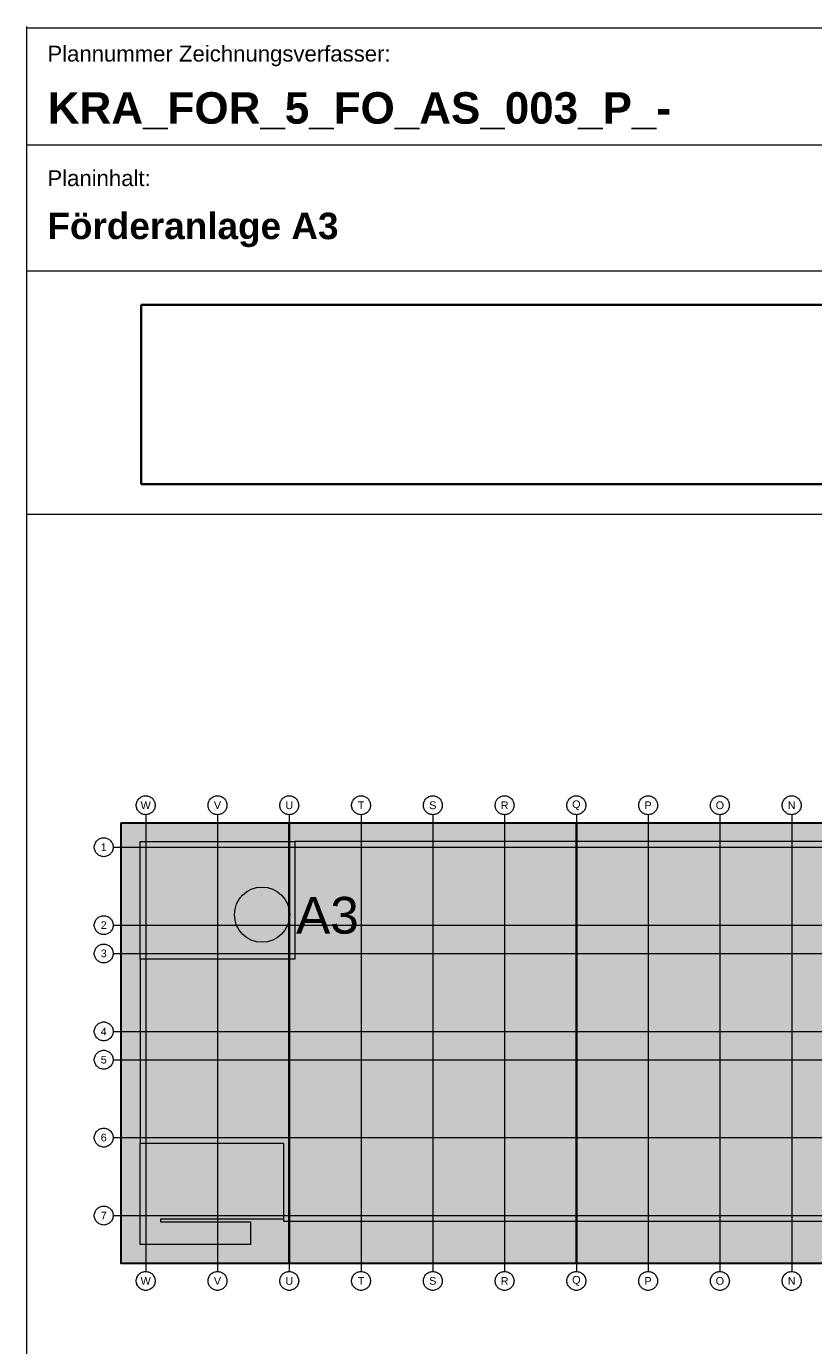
# Model space of a CAD drawing. Extents: x 294 to 994, y 7 to 427.
# Tile 30 of 33: x 809 to 884, y 178 to 304. Entities that reach past the tile are written whole.
import ezdxf
from ezdxf.lldxf.tags import DXFTag

# ---------------------------------------------------------------- set-up
doc = ezdxf.new("R2010")
doc.units = 0
doc.layers.get('0').update_dxf_attribs({"lineweight": 5})
for name, color, linetype, lineweight in [('ELT_Aufzug', 7, 'Continuous', 5), ('iwb_Plankopf Linie', 7, 'Continuous', 13), ('iwb_Plankopf Text', 7, 'Continuous', 18), ('PK_LP', 7, 'Continuous', 9), ('PK_LP_Achsen', 7, 'STRICHPUNKT2', 5), ('X_Bitmap', 7, 'Continuous', 35)]:
    doc.layers.add(name, color=color, linetype=linetype, lineweight=lineweight)
for name, color, linetype, lineweight, true_color in [('PK_Förderanlagen', 5, 'Continuous', 9, 0x0000ff), ('PK_LP_gesamt', 1, 'Continuous', 9, 0xff0000), ('PK_LP_Tennung', 9, 'Continuous', 18, 0x808080)]:
    doc.layers.add(name, color=color, linetype=linetype, lineweight=lineweight, true_color=true_color)
doc.styles.add('Arial', font='arial.ttf')
doc.styles.add('Plankopf', font='arial.ttf')
doc.styles.get("Standard").update_dxf_attribs({"font": 'arial.ttf'})
tags = doc.linetypes.add('grob', pattern=[14, 3, -8, 3]).pattern_tags.tags
tags[8:9] = [DXFTag(74, 4), DXFTag(75, 0), DXFTag(340, '0'), DXFTag(46, 0.0), DXFTag(50, 0.0), DXFTag(44, 0.0), DXFTag(45, 0.0)]
tags[6:7] = [DXFTag(74, 4), DXFTag(75, 0), DXFTag(340, '0'), DXFTag(46, 0.0), DXFTag(50, 0.0), DXFTag(44, 0.0), DXFTag(45, 0.0)]
tags[4:5] = [DXFTag(74, 4), DXFTag(75, 0), DXFTag(340, '0'), DXFTag(46, 0.0), DXFTag(50, 0.0), DXFTag(44, 0.0), DXFTag(45, 0.0)]
tags = doc.linetypes.add('STRICHPUNKT2', pattern=[12.7, 6.35, -3.175, 0, -3.175]).pattern_tags.tags
tags[10:11] = [DXFTag(74, 4), DXFTag(75, 0), DXFTag(340, '0'), DXFTag(46, 0.0), DXFTag(50, 0.0), DXFTag(44, 0.0), DXFTag(45, 0.0)]
tags[8:9] = [DXFTag(74, 4), DXFTag(75, 0), DXFTag(340, '0'), DXFTag(46, 0.0), DXFTag(50, 0.0), DXFTag(44, 0.0), DXFTag(45, 0.0)]
tags[6:7] = [DXFTag(74, 4), DXFTag(75, 0), DXFTag(340, '0'), DXFTag(46, 0.0), DXFTag(50, 0.0), DXFTag(44, 0.0), DXFTag(45, 0.0)]
tags[4:5] = [DXFTag(74, 4), DXFTag(75, 0), DXFTag(340, '0'), DXFTag(46, 0.0), DXFTag(50, 0.0), DXFTag(44, 0.0), DXFTag(45, 0.0)]
picture_1 = doc.add_image_def('image1.jfif', size_in_pixel=(600, 81))

# ---------------------------------------------------------------- blocks, each defined once
blk = doc.blocks.new('Schraffur-A05LE1I5BH', base_point=(818.1, 186.06))
at = {"color": 0, "linetype": 'ByBlock', "lineweight": -2, "ltscale": 0.13}
blk.add_solid([(818.1, 228.07), (979.74, 228.07), (818.1, 186.06), (979.74, 186.06)], dxfattribs=at)
blk = doc.blocks.new('Polygon-A05LE1I7BH', base_point=(830.81, 218.42))
at = {"color": 0, "linetype": 'ByBlock', "lineweight": -2, "ltscale": 0.13}
blk.add_solid([(830.81, 218.42), (830.81, 220.11), (832.25, 218.42), (832.25, 220.11)], dxfattribs=at)

msp = doc.modelspace()

# ---------------------------------------------------------------- linework, layer by layer
at = {"layer": 'iwb_Plankopf Linie', "lineweight": 18, "ltscale": 0.18}
for p, q in [((809.07, 303.96), (809.07, 11.8)), ((989.07, 303.8), (809.07, 303.8))]:
    msp.add_line(p, q, dxfattribs=at)
at = {"layer": 'iwb_Plankopf Linie', "ltscale": 0.13}
for p, q in [((989.07, 292.64), (809.07, 292.64)), ((989.07, 280.64), (809.07, 280.64)), ((809.07, 257.48), (989.07, 257.48))]:
    msp.add_line(p, q, dxfattribs=at)
at = {"layer": 'PK_Förderanlagen', "ltscale": 0.13}
msp.add_circle((831.53, 219.31), 2.63, dxfattribs=at)
at = {"layer": 'PK_LP', "color": 7, "linetype": 'grob', "lineweight": 30, "ltscale": 0.3}
for points in [[(818.1, 228.07), (834.12, 228.07), (834.12, 186.06), (818.1, 186.06)], [(834.12, 228.07), (861.48, 228.07), (861.48, 186.06), (834.12, 186.06)], [(861.48, 228.07), (888.84, 228.07), (888.84, 186.06), (861.48, 186.06)]]:
    msp.add_lwpolyline(points, close=True, dxfattribs=at)
at = {"layer": 'PK_LP', "lineweight": 13, "ltscale": 0.13}
for points in [[(819.9, 215.07), (819.9, 197.52), (833.58, 197.52), (833.58, 190.1), (889.38, 190.1), (889.38, 197.52), (888.3, 197.52), (888.3, 216.14), (903.15, 216.14), (903.15, 226.27), (834.66, 226.27), (834.66, 215.07)], [(819.9, 226.27), (834.66, 226.27), (834.66, 215.07), (819.9, 215.07)], [(819.9, 187.86), (819.9, 197.52), (833.58, 197.52), (833.58, 190.28), (821.84, 190.28), (821.84, 190.02), (830.42, 190.02), (830.42, 187.86)]]:
    msp.add_lwpolyline(points, close=True, dxfattribs=at)
at = {"layer": 'PK_LP_Achsen', "color": 7, "ltscale": 0.13}
for p, q in [((820.44, 228.83), (820.44, 185.3)), ((827.28, 228.83), (827.28, 185.3)), ((834.12, 228.83), (834.12, 185.3)), ((840.96, 228.83), (840.96, 185.3)), ((847.8, 228.83), (847.8, 185.3)), ((854.64, 228.83), (854.64, 185.3)), ((861.48, 228.83), (861.48, 185.3)), ((868.32, 228.83), (868.32, 185.3)), ((875.16, 228.83), (875.16, 185.3)), ((882, 228.83), (882, 185.3)), ((817.34, 225.73), (981.04, 225.73)), ((817.34, 218.31), (981.04, 218.31)), ((817.34, 215.61), (981.04, 215.61)), ((817.34, 208.18), (981.04, 208.18)), ((817.34, 205.48), (981.04, 205.48)), ((817.34, 198.06), (981.04, 198.06)), ((817.34, 190.63), (981.04, 190.63))]:
    msp.add_line(p, q, dxfattribs=at)
at = {"layer": 'PK_LP_Achsen', "color": 7, "linetype": 'Continuous', "ltscale": 0.13}
for points in [[(820.44, 230.63), (820.53, 230.63), (820.61, 230.62), (820.7, 230.6), (820.78, 230.57), (820.86, 230.53), (820.94, 230.48), (821.01, 230.43), (821.08, 230.37), (821.14, 230.31), (821.19, 230.23), (821.23, 230.16), (821.27, 230.08), (821.3, 230), (821.32, 229.91), (821.33, 229.82), (821.34, 229.73), (821.33, 229.65), (821.32, 229.56), (821.3, 229.47), (821.27, 229.39), (821.23, 229.31), (821.19, 229.23), (821.14, 229.16), (821.08, 229.1), (821.01, 229.04), (820.94, 228.99), (820.86, 228.94), (820.78, 228.9), (820.7, 228.87), (820.61, 228.85), (820.53, 228.84), (820.44, 228.83), (820.35, 228.84), (820.26, 228.85), (820.18, 228.87), (820.09, 228.9), (820.02, 228.94), (819.94, 228.99), (819.87, 229.04), (819.8, 229.1), (819.74, 229.16), (819.69, 229.23), (819.65, 229.31), (819.61, 229.39), (819.58, 229.47), (819.56, 229.56), (819.54, 229.65), (819.54, 229.73), (819.54, 229.82), (819.56, 229.91), (819.58, 230), (819.61, 230.08), (819.65, 230.16), (819.69, 230.23), (819.74, 230.31), (819.8, 230.37), (819.87, 230.43), (819.94, 230.48), (820.02, 230.53), (820.09, 230.57), (820.18, 230.6), (820.26, 230.62), (820.35, 230.63)], [(827.28, 230.63), (827.37, 230.63), (827.45, 230.62), (827.54, 230.6), (827.62, 230.57), (827.7, 230.53), (827.78, 230.48), (827.85, 230.43), (827.92, 230.37), (827.98, 230.31), (828.03, 230.23), (828.07, 230.16), (828.11, 230.08), (828.14, 230), (828.16, 229.91), (828.17, 229.82), (828.18, 229.73), (828.17, 229.65), (828.16, 229.56), (828.14, 229.47), (828.11, 229.39), (828.07, 229.31), (828.03, 229.23), (827.98, 229.16), (827.92, 229.1), (827.85, 229.04), (827.78, 228.99), (827.7, 228.94), (827.62, 228.9), (827.54, 228.87), (827.45, 228.85), (827.37, 228.84), (827.28, 228.83), (827.19, 228.84), (827.1, 228.85), (827.02, 228.87), (826.93, 228.9), (826.86, 228.94), (826.78, 228.99), (826.71, 229.04), (826.64, 229.1), (826.58, 229.16), (826.53, 229.23), (826.49, 229.31), (826.45, 229.39), (826.42, 229.47), (826.4, 229.56), (826.38, 229.65), (826.38, 229.73), (826.38, 229.82), (826.4, 229.91), (826.42, 230), (826.45, 230.08), (826.49, 230.16), (826.53, 230.23), (826.58, 230.31), (826.64, 230.37), (826.71, 230.43), (826.78, 230.48), (826.86, 230.53), (826.93, 230.57), (827.02, 230.6), (827.1, 230.62), (827.19, 230.63)], [(834.12, 230.63), (834.21, 230.63), (834.29, 230.62), (834.38, 230.6), (834.46, 230.57), (834.54, 230.53), (834.62, 230.48), (834.69, 230.43), (834.76, 230.37), (834.82, 230.31), (834.87, 230.23), (834.91, 230.16), (834.95, 230.08), (834.98, 230), (835, 229.91), (835.01, 229.82), (835.02, 229.73), (835.01, 229.65), (835, 229.56), (834.98, 229.47), (834.95, 229.39), (834.91, 229.31), (834.87, 229.23), (834.82, 229.16), (834.76, 229.1), (834.69, 229.04), (834.62, 228.99), (834.54, 228.94), (834.46, 228.9), (834.38, 228.87), (834.29, 228.85), (834.21, 228.84), (834.12, 228.83), (834.03, 228.84), (833.94, 228.85), (833.86, 228.87), (833.77, 228.9), (833.7, 228.94), (833.62, 228.99), (833.55, 229.04), (833.48, 229.1), (833.42, 229.16), (833.37, 229.23), (833.33, 229.31), (833.29, 229.39), (833.26, 229.47), (833.24, 229.56), (833.22, 229.65), (833.22, 229.73), (833.22, 229.82), (833.24, 229.91), (833.26, 230), (833.29, 230.08), (833.33, 230.16), (833.37, 230.23), (833.42, 230.31), (833.48, 230.37), (833.55, 230.43), (833.62, 230.48), (833.7, 230.53), (833.77, 230.57), (833.86, 230.6), (833.94, 230.62), (834.03, 230.63)], [(840.96, 230.63), (841.05, 230.63), (841.13, 230.62), (841.22, 230.6), (841.3, 230.57), (841.38, 230.53), (841.46, 230.48), (841.53, 230.43), (841.6, 230.37), (841.66, 230.31), (841.71, 230.23), (841.75, 230.16), (841.79, 230.08), (841.82, 230), (841.84, 229.91), (841.85, 229.82), (841.86, 229.73), (841.85, 229.65), (841.84, 229.56), (841.82, 229.47), (841.79, 229.39), (841.75, 229.31), (841.71, 229.23), (841.66, 229.16), (841.6, 229.1), (841.53, 229.04), (841.46, 228.99), (841.38, 228.94), (841.3, 228.9), (841.22, 228.87), (841.13, 228.85), (841.05, 228.84), (840.96, 228.83), (840.87, 228.84), (840.78, 228.85), (840.7, 228.87), (840.61, 228.9), (840.54, 228.94), (840.46, 228.99), (840.39, 229.04), (840.32, 229.1), (840.26, 229.16), (840.21, 229.23), (840.17, 229.31), (840.13, 229.39), (840.1, 229.47), (840.08, 229.56), (840.06, 229.65), (840.06, 229.73), (840.06, 229.82), (840.08, 229.91), (840.1, 230), (840.13, 230.08), (840.17, 230.16), (840.21, 230.23), (840.26, 230.31), (840.32, 230.37), (840.39, 230.43), (840.46, 230.48), (840.54, 230.53), (840.61, 230.57), (840.7, 230.6), (840.78, 230.62), (840.87, 230.63)], [(847.8, 230.63), (847.89, 230.63), (847.97, 230.62), (848.06, 230.6), (848.14, 230.57), (848.22, 230.53), (848.3, 230.48), (848.37, 230.43), (848.44, 230.37), (848.5, 230.31), (848.55, 230.23), (848.59, 230.16), (848.63, 230.08), (848.66, 230), (848.68, 229.91), (848.69, 229.82), (848.7, 229.73), (848.69, 229.65), (848.68, 229.56), (848.66, 229.47), (848.63, 229.39), (848.59, 229.31), (848.55, 229.23), (848.5, 229.16), (848.44, 229.1), (848.37, 229.04), (848.3, 228.99), (848.22, 228.94), (848.14, 228.9), (848.06, 228.87), (847.97, 228.85), (847.89, 228.84), (847.8, 228.83), (847.71, 228.84), (847.62, 228.85), (847.54, 228.87), (847.45, 228.9), (847.38, 228.94), (847.3, 228.99), (847.23, 229.04), (847.16, 229.1), (847.1, 229.16), (847.05, 229.23), (847.01, 229.31), (846.97, 229.39), (846.94, 229.47), (846.92, 229.56), (846.9, 229.65), (846.9, 229.73), (846.9, 229.82), (846.92, 229.91), (846.94, 230), (846.97, 230.08), (847.01, 230.16), (847.05, 230.23), (847.1, 230.31), (847.16, 230.37), (847.23, 230.43), (847.3, 230.48), (847.38, 230.53), (847.45, 230.57), (847.54, 230.6), (847.62, 230.62), (847.71, 230.63)], [(854.64, 230.63), (854.73, 230.63), (854.81, 230.62), (854.9, 230.6), (854.98, 230.57), (855.06, 230.53), (855.14, 230.48), (855.21, 230.43), (855.28, 230.37), (855.34, 230.31), (855.39, 230.23), (855.43, 230.16), (855.47, 230.08), (855.5, 230), (855.52, 229.91), (855.53, 229.82), (855.54, 229.73), (855.53, 229.65), (855.52, 229.56), (855.5, 229.47), (855.47, 229.39), (855.43, 229.31), (855.39, 229.23), (855.34, 229.16), (855.28, 229.1), (855.21, 229.04), (855.14, 228.99), (855.06, 228.94), (854.98, 228.9), (854.9, 228.87), (854.81, 228.85), (854.73, 228.84), (854.64, 228.83), (854.55, 228.84), (854.46, 228.85), (854.38, 228.87), (854.29, 228.9), (854.22, 228.94), (854.14, 228.99), (854.07, 229.04), (854, 229.1), (853.94, 229.16), (853.89, 229.23), (853.85, 229.31), (853.81, 229.39), (853.78, 229.47), (853.76, 229.56), (853.74, 229.65), (853.74, 229.73), (853.74, 229.82), (853.76, 229.91), (853.78, 230), (853.81, 230.08), (853.85, 230.16), (853.89, 230.23), (853.94, 230.31), (854, 230.37), (854.07, 230.43), (854.14, 230.48), (854.22, 230.53), (854.29, 230.57), (854.38, 230.6), (854.46, 230.62), (854.55, 230.63)], [(861.48, 230.63), (861.57, 230.63), (861.65, 230.62), (861.74, 230.6), (861.82, 230.57), (861.9, 230.53), (861.98, 230.48), (862.05, 230.43), (862.12, 230.37), (862.18, 230.31), (862.23, 230.23), (862.27, 230.16), (862.31, 230.08), (862.34, 230), (862.36, 229.91), (862.37, 229.82), (862.38, 229.73), (862.37, 229.65), (862.36, 229.56), (862.34, 229.47), (862.31, 229.39), (862.27, 229.31), (862.23, 229.23), (862.18, 229.16), (862.12, 229.1), (862.05, 229.04), (861.98, 228.99), (861.9, 228.94), (861.82, 228.9), (861.74, 228.87), (861.65, 228.85), (861.57, 228.84), (861.48, 228.83), (861.39, 228.84), (861.3, 228.85), (861.22, 228.87), (861.13, 228.9), (861.06, 228.94), (860.98, 228.99), (860.91, 229.04), (860.84, 229.1), (860.78, 229.16), (860.73, 229.23), (860.69, 229.31), (860.65, 229.39), (860.62, 229.47), (860.6, 229.56), (860.58, 229.65), (860.58, 229.73), (860.58, 229.82), (860.6, 229.91), (860.62, 230), (860.65, 230.08), (860.69, 230.16), (860.73, 230.23), (860.78, 230.31), (860.84, 230.37), (860.91, 230.43), (860.98, 230.48), (861.06, 230.53), (861.13, 230.57), (861.22, 230.6), (861.3, 230.62), (861.39, 230.63)], [(868.32, 230.63), (868.41, 230.63), (868.49, 230.62), (868.58, 230.6), (868.66, 230.57), (868.74, 230.53), (868.82, 230.48), (868.89, 230.43), (868.96, 230.37), (869.02, 230.31), (869.07, 230.23), (869.11, 230.16), (869.15, 230.08), (869.18, 230), (869.2, 229.91), (869.21, 229.82), (869.22, 229.73), (869.21, 229.65), (869.2, 229.56), (869.18, 229.47), (869.15, 229.39), (869.11, 229.31), (869.07, 229.23), (869.02, 229.16), (868.96, 229.1), (868.89, 229.04), (868.82, 228.99), (868.74, 228.94), (868.66, 228.9), (868.58, 228.87), (868.49, 228.85), (868.41, 228.84), (868.32, 228.83), (868.23, 228.84), (868.14, 228.85), (868.06, 228.87), (867.97, 228.9), (867.9, 228.94), (867.82, 228.99), (867.75, 229.04), (867.68, 229.1), (867.62, 229.16), (867.57, 229.23), (867.53, 229.31), (867.49, 229.39), (867.46, 229.47), (867.44, 229.56), (867.42, 229.65), (867.42, 229.73), (867.42, 229.82), (867.44, 229.91), (867.46, 230), (867.49, 230.08), (867.53, 230.16), (867.57, 230.23), (867.62, 230.31), (867.68, 230.37), (867.75, 230.43), (867.82, 230.48), (867.9, 230.53), (867.97, 230.57), (868.06, 230.6), (868.14, 230.62), (868.23, 230.63)], [(875.16, 230.63), (875.25, 230.63), (875.33, 230.62), (875.42, 230.6), (875.5, 230.57), (875.58, 230.53), (875.66, 230.48), (875.73, 230.43), (875.8, 230.37), (875.86, 230.31), (875.91, 230.23), (875.95, 230.16), (875.99, 230.08), (876.02, 230), (876.04, 229.91), (876.05, 229.82), (876.06, 229.73), (876.05, 229.65), (876.04, 229.56), (876.02, 229.47), (875.99, 229.39), (875.95, 229.31), (875.91, 229.23), (875.86, 229.16), (875.8, 229.1), (875.73, 229.04), (875.66, 228.99), (875.58, 228.94), (875.5, 228.9), (875.42, 228.87), (875.33, 228.85), (875.25, 228.84), (875.16, 228.83), (875.07, 228.84), (874.98, 228.85), (874.9, 228.87), (874.81, 228.9), (874.74, 228.94), (874.66, 228.99), (874.59, 229.04), (874.52, 229.1), (874.46, 229.16), (874.41, 229.23), (874.37, 229.31), (874.33, 229.39), (874.3, 229.47), (874.28, 229.56), (874.26, 229.65), (874.26, 229.73), (874.26, 229.82), (874.28, 229.91), (874.3, 230), (874.33, 230.08), (874.37, 230.16), (874.41, 230.23), (874.46, 230.31), (874.52, 230.37), (874.59, 230.43), (874.66, 230.48), (874.74, 230.53), (874.81, 230.57), (874.9, 230.6), (874.98, 230.62), (875.07, 230.63)], [(882, 230.63), (882.09, 230.63), (882.17, 230.62), (882.26, 230.6), (882.34, 230.57), (882.42, 230.53), (882.5, 230.48), (882.57, 230.43), (882.64, 230.37), (882.7, 230.31), (882.75, 230.23), (882.79, 230.16), (882.83, 230.08), (882.86, 230), (882.88, 229.91), (882.89, 229.82), (882.9, 229.73), (882.89, 229.65), (882.88, 229.56), (882.86, 229.47), (882.83, 229.39), (882.79, 229.31), (882.75, 229.23), (882.7, 229.16), (882.64, 229.1), (882.57, 229.04), (882.5, 228.99), (882.42, 228.94), (882.34, 228.9), (882.26, 228.87), (882.17, 228.85), (882.09, 228.84), (882, 228.83), (881.91, 228.84), (881.82, 228.85), (881.74, 228.87), (881.65, 228.9), (881.58, 228.94), (881.5, 228.99), (881.43, 229.04), (881.36, 229.1), (881.3, 229.16), (881.25, 229.23), (881.21, 229.31), (881.17, 229.39), (881.14, 229.47), (881.12, 229.56), (881.1, 229.65), (881.1, 229.73), (881.1, 229.82), (881.12, 229.91), (881.14, 230), (881.17, 230.08), (881.21, 230.16), (881.25, 230.23), (881.3, 230.31), (881.36, 230.37), (881.43, 230.43), (881.5, 230.48), (881.58, 230.53), (881.65, 230.57), (881.74, 230.6), (881.82, 230.62), (881.91, 230.63)], [(817.34, 225.73), (817.33, 225.64), (817.32, 225.56), (817.3, 225.47), (817.27, 225.39), (817.23, 225.31), (817.19, 225.23), (817.13, 225.16), (817.07, 225.1), (817.01, 225.04), (816.94, 224.98), (816.86, 224.94), (816.78, 224.9), (816.7, 224.87), (816.61, 224.85), (816.53, 224.84), (816.44, 224.83), (816.35, 224.84), (816.26, 224.85), (816.18, 224.87), (816.09, 224.9), (816.01, 224.94), (815.94, 224.98), (815.87, 225.04), (815.8, 225.1), (815.74, 225.16), (815.69, 225.23), (815.64, 225.31), (815.61, 225.39), (815.58, 225.47), (815.55, 225.56), (815.54, 225.64), (815.54, 225.73), (815.54, 225.82), (815.55, 225.91), (815.58, 225.99), (815.61, 226.08), (815.64, 226.16), (815.69, 226.23), (815.74, 226.3), (815.8, 226.37), (815.87, 226.43), (815.94, 226.48), (816.01, 226.53), (816.09, 226.56), (816.18, 226.59), (816.26, 226.62), (816.35, 226.63), (816.44, 226.63), (816.53, 226.63), (816.61, 226.62), (816.7, 226.59), (816.78, 226.56), (816.86, 226.53), (816.94, 226.48), (817.01, 226.43), (817.07, 226.37), (817.13, 226.3), (817.19, 226.23), (817.23, 226.16), (817.27, 226.08), (817.3, 225.99), (817.32, 225.91), (817.33, 225.82)], [(817.34, 218.31), (817.33, 218.22), (817.32, 218.13), (817.3, 218.05), (817.27, 217.96), (817.23, 217.88), (817.19, 217.81), (817.13, 217.74), (817.07, 217.67), (817.01, 217.61), (816.94, 217.56), (816.86, 217.51), (816.78, 217.48), (816.7, 217.45), (816.61, 217.42), (816.53, 217.41), (816.44, 217.41), (816.35, 217.41), (816.26, 217.42), (816.18, 217.45), (816.09, 217.48), (816.01, 217.51), (815.94, 217.56), (815.87, 217.61), (815.8, 217.67), (815.74, 217.74), (815.69, 217.81), (815.64, 217.88), (815.61, 217.96), (815.58, 218.05), (815.55, 218.13), (815.54, 218.22), (815.54, 218.31), (815.54, 218.4), (815.55, 218.48), (815.58, 218.57), (815.61, 218.65), (815.64, 218.73), (815.69, 218.81), (815.74, 218.88), (815.8, 218.94), (815.87, 219), (815.94, 219.06), (816.01, 219.1), (816.09, 219.14), (816.18, 219.17), (816.26, 219.19), (816.35, 219.2), (816.44, 219.21), (816.53, 219.2), (816.61, 219.19), (816.7, 219.17), (816.78, 219.14), (816.86, 219.1), (816.94, 219.06), (817.01, 219), (817.07, 218.94), (817.13, 218.88), (817.19, 218.81), (817.23, 218.73), (817.27, 218.65), (817.3, 218.57), (817.32, 218.48), (817.33, 218.4)], [(817.34, 215.61), (817.33, 215.52), (817.32, 215.43), (817.3, 215.35), (817.27, 215.26), (817.23, 215.18), (817.19, 215.11), (817.13, 215.04), (817.07, 214.97), (817.01, 214.91), (816.94, 214.86), (816.86, 214.81), (816.78, 214.78), (816.7, 214.75), (816.61, 214.72), (816.53, 214.71), (816.44, 214.71), (816.35, 214.71), (816.26, 214.72), (816.18, 214.75), (816.09, 214.78), (816.01, 214.81), (815.94, 214.86), (815.87, 214.91), (815.8, 214.97), (815.74, 215.04), (815.69, 215.11), (815.64, 215.18), (815.61, 215.26), (815.58, 215.35), (815.55, 215.43), (815.54, 215.52), (815.54, 215.61), (815.54, 215.7), (815.55, 215.78), (815.58, 215.87), (815.61, 215.95), (815.64, 216.03), (815.69, 216.11), (815.74, 216.18), (815.8, 216.24), (815.87, 216.3), (815.94, 216.36), (816.01, 216.4), (816.09, 216.44), (816.18, 216.47), (816.26, 216.49), (816.35, 216.5), (816.44, 216.51), (816.53, 216.5), (816.61, 216.49), (816.7, 216.47), (816.78, 216.44), (816.86, 216.4), (816.94, 216.36), (817.01, 216.3), (817.07, 216.24), (817.13, 216.18), (817.19, 216.11), (817.23, 216.03), (817.27, 215.95), (817.3, 215.87), (817.32, 215.78), (817.33, 215.7)], [(817.34, 208.18), (817.33, 208.09), (817.32, 208.01), (817.3, 207.92), (817.27, 207.84), (817.23, 207.76), (817.19, 207.68), (817.13, 207.61), (817.07, 207.55), (817.01, 207.49), (816.94, 207.43), (816.86, 207.39), (816.78, 207.35), (816.7, 207.32), (816.61, 207.3), (816.53, 207.29), (816.44, 207.28), (816.35, 207.29), (816.26, 207.3), (816.18, 207.32), (816.09, 207.35), (816.01, 207.39), (815.94, 207.43), (815.87, 207.49), (815.8, 207.55), (815.74, 207.61), (815.69, 207.68), (815.64, 207.76), (815.61, 207.84), (815.58, 207.92), (815.55, 208.01), (815.54, 208.09), (815.54, 208.18), (815.54, 208.27), (815.55, 208.36), (815.58, 208.44), (815.61, 208.53), (815.64, 208.61), (815.69, 208.68), (815.74, 208.75), (815.8, 208.82), (815.87, 208.88), (815.94, 208.93), (816.01, 208.98), (816.09, 209.01), (816.18, 209.04), (816.26, 209.07), (816.35, 209.08), (816.44, 209.08), (816.53, 209.08), (816.61, 209.07), (816.7, 209.04), (816.78, 209.01), (816.86, 208.98), (816.94, 208.93), (817.01, 208.88), (817.07, 208.82), (817.13, 208.75), (817.19, 208.68), (817.23, 208.61), (817.27, 208.53), (817.3, 208.44), (817.32, 208.36), (817.33, 208.27)], [(817.34, 205.48), (817.33, 205.39), (817.32, 205.31), (817.3, 205.22), (817.27, 205.14), (817.23, 205.06), (817.19, 204.98), (817.13, 204.91), (817.07, 204.85), (817.01, 204.79), (816.94, 204.73), (816.86, 204.69), (816.78, 204.65), (816.7, 204.62), (816.61, 204.6), (816.53, 204.59), (816.44, 204.58), (816.35, 204.59), (816.26, 204.6), (816.18, 204.62), (816.09, 204.65), (816.01, 204.69), (815.94, 204.73), (815.87, 204.79), (815.8, 204.85), (815.74, 204.91), (815.69, 204.98), (815.64, 205.06), (815.61, 205.14), (815.58, 205.22), (815.55, 205.31), (815.54, 205.39), (815.54, 205.48), (815.54, 205.57), (815.55, 205.66), (815.58, 205.74), (815.61, 205.83), (815.64, 205.91), (815.69, 205.98), (815.74, 206.05), (815.8, 206.12), (815.87, 206.18), (815.94, 206.23), (816.01, 206.28), (816.09, 206.31), (816.18, 206.34), (816.26, 206.37), (816.35, 206.38), (816.44, 206.38), (816.53, 206.38), (816.61, 206.37), (816.7, 206.34), (816.78, 206.31), (816.86, 206.28), (816.94, 206.23), (817.01, 206.18), (817.07, 206.12), (817.13, 206.05), (817.19, 205.98), (817.23, 205.91), (817.27, 205.83), (817.3, 205.74), (817.32, 205.66), (817.33, 205.57)], [(817.34, 198.06), (817.33, 197.97), (817.32, 197.88), (817.3, 197.8), (817.27, 197.71), (817.23, 197.63), (817.19, 197.56), (817.13, 197.49), (817.07, 197.42), (817.01, 197.36), (816.94, 197.31), (816.86, 197.26), (816.78, 197.23), (816.7, 197.2), (816.61, 197.17), (816.53, 197.16), (816.44, 197.16), (816.35, 197.16), (816.26, 197.17), (816.18, 197.2), (816.09, 197.23), (816.01, 197.26), (815.94, 197.31), (815.87, 197.36), (815.8, 197.42), (815.74, 197.49), (815.69, 197.56), (815.64, 197.63), (815.61, 197.71), (815.58, 197.8), (815.55, 197.88), (815.54, 197.97), (815.54, 198.06), (815.54, 198.15), (815.55, 198.23), (815.58, 198.32), (815.61, 198.4), (815.64, 198.48), (815.69, 198.56), (815.74, 198.63), (815.8, 198.69), (815.87, 198.75), (815.94, 198.81), (816.01, 198.85), (816.09, 198.89), (816.18, 198.92), (816.26, 198.94), (816.35, 198.95), (816.44, 198.96), (816.53, 198.95), (816.61, 198.94), (816.7, 198.92), (816.78, 198.89), (816.86, 198.85), (816.94, 198.81), (817.01, 198.75), (817.07, 198.69), (817.13, 198.63), (817.19, 198.56), (817.23, 198.48), (817.27, 198.4), (817.3, 198.32), (817.32, 198.23), (817.33, 198.15)], [(817.34, 190.63), (817.33, 190.54), (817.32, 190.46), (817.3, 190.37), (817.27, 190.29), (817.23, 190.21), (817.19, 190.13), (817.13, 190.06), (817.07, 190), (817.01, 189.94), (816.94, 189.88), (816.86, 189.84), (816.78, 189.8), (816.7, 189.77), (816.61, 189.75), (816.53, 189.74), (816.44, 189.73), (816.35, 189.74), (816.26, 189.75), (816.18, 189.77), (816.09, 189.8), (816.01, 189.84), (815.94, 189.88), (815.87, 189.94), (815.8, 190), (815.74, 190.06), (815.69, 190.13), (815.64, 190.21), (815.61, 190.29), (815.58, 190.37), (815.55, 190.46), (815.54, 190.54), (815.54, 190.63), (815.54, 190.72), (815.55, 190.81), (815.58, 190.89), (815.61, 190.98), (815.64, 191.06), (815.69, 191.13), (815.74, 191.2), (815.8, 191.27), (815.87, 191.33), (815.94, 191.38), (816.01, 191.43), (816.09, 191.46), (816.18, 191.49), (816.26, 191.52), (816.35, 191.53), (816.44, 191.53), (816.53, 191.53), (816.61, 191.52), (816.7, 191.49), (816.78, 191.46), (816.86, 191.43), (816.94, 191.38), (817.01, 191.33), (817.07, 191.27), (817.13, 191.2), (817.19, 191.13), (817.23, 191.06), (817.27, 190.98), (817.3, 190.89), (817.32, 190.81), (817.33, 190.72)], [(820.44, 185.3), (820.53, 185.3), (820.61, 185.28), (820.7, 185.26), (820.78, 185.23), (820.86, 185.19), (820.94, 185.15), (821.01, 185.1), (821.08, 185.04), (821.14, 184.97), (821.19, 184.9), (821.23, 184.82), (821.27, 184.74), (821.3, 184.66), (821.32, 184.58), (821.33, 184.49), (821.34, 184.4), (821.33, 184.31), (821.32, 184.22), (821.3, 184.14), (821.27, 184.06), (821.23, 183.98), (821.19, 183.9), (821.14, 183.83), (821.08, 183.76), (821.01, 183.7), (820.94, 183.65), (820.86, 183.61), (820.78, 183.57), (820.7, 183.54), (820.61, 183.52), (820.53, 183.5), (820.44, 183.5), (820.35, 183.5), (820.26, 183.52), (820.18, 183.54), (820.09, 183.57), (820.02, 183.61), (819.94, 183.65), (819.87, 183.7), (819.8, 183.76), (819.74, 183.83), (819.69, 183.9), (819.65, 183.98), (819.61, 184.06), (819.58, 184.14), (819.56, 184.22), (819.54, 184.31), (819.54, 184.4), (819.54, 184.49), (819.56, 184.58), (819.58, 184.66), (819.61, 184.74), (819.65, 184.82), (819.69, 184.9), (819.74, 184.97), (819.8, 185.04), (819.87, 185.1), (819.94, 185.15), (820.02, 185.19), (820.09, 185.23), (820.18, 185.26), (820.26, 185.28), (820.35, 185.3)], [(827.28, 185.3), (827.37, 185.3), (827.45, 185.28), (827.54, 185.26), (827.62, 185.23), (827.7, 185.19), (827.78, 185.15), (827.85, 185.1), (827.92, 185.04), (827.98, 184.97), (828.03, 184.9), (828.07, 184.82), (828.11, 184.74), (828.14, 184.66), (828.16, 184.58), (828.17, 184.49), (828.18, 184.4), (828.17, 184.31), (828.16, 184.22), (828.14, 184.14), (828.11, 184.06), (828.07, 183.98), (828.03, 183.9), (827.98, 183.83), (827.92, 183.76), (827.85, 183.7), (827.78, 183.65), (827.7, 183.61), (827.62, 183.57), (827.54, 183.54), (827.45, 183.52), (827.37, 183.5), (827.28, 183.5), (827.19, 183.5), (827.1, 183.52), (827.02, 183.54), (826.93, 183.57), (826.86, 183.61), (826.78, 183.65), (826.71, 183.7), (826.64, 183.76), (826.58, 183.83), (826.53, 183.9), (826.49, 183.98), (826.45, 184.06), (826.42, 184.14), (826.4, 184.22), (826.38, 184.31), (826.38, 184.4), (826.38, 184.49), (826.4, 184.58), (826.42, 184.66), (826.45, 184.74), (826.49, 184.82), (826.53, 184.9), (826.58, 184.97), (826.64, 185.04), (826.71, 185.1), (826.78, 185.15), (826.86, 185.19), (826.93, 185.23), (827.02, 185.26), (827.1, 185.28), (827.19, 185.3)], [(834.12, 185.3), (834.21, 185.3), (834.29, 185.28), (834.38, 185.26), (834.46, 185.23), (834.54, 185.19), (834.62, 185.15), (834.69, 185.1), (834.76, 185.04), (834.82, 184.97), (834.87, 184.9), (834.91, 184.82), (834.95, 184.74), (834.98, 184.66), (835, 184.58), (835.01, 184.49), (835.02, 184.4), (835.01, 184.31), (835, 184.22), (834.98, 184.14), (834.95, 184.06), (834.91, 183.98), (834.87, 183.9), (834.82, 183.83), (834.76, 183.76), (834.69, 183.7), (834.62, 183.65), (834.54, 183.61), (834.46, 183.57), (834.38, 183.54), (834.29, 183.52), (834.21, 183.5), (834.12, 183.5), (834.03, 183.5), (833.94, 183.52), (833.86, 183.54), (833.77, 183.57), (833.7, 183.61), (833.62, 183.65), (833.55, 183.7), (833.48, 183.76), (833.42, 183.83), (833.37, 183.9), (833.33, 183.98), (833.29, 184.06), (833.26, 184.14), (833.24, 184.22), (833.22, 184.31), (833.22, 184.4), (833.22, 184.49), (833.24, 184.58), (833.26, 184.66), (833.29, 184.74), (833.33, 184.82), (833.37, 184.9), (833.42, 184.97), (833.48, 185.04), (833.55, 185.1), (833.62, 185.15), (833.7, 185.19), (833.77, 185.23), (833.86, 185.26), (833.94, 185.28), (834.03, 185.3)], [(840.96, 185.3), (841.05, 185.3), (841.13, 185.28), (841.22, 185.26), (841.3, 185.23), (841.38, 185.19), (841.46, 185.15), (841.53, 185.1), (841.6, 185.04), (841.66, 184.97), (841.71, 184.9), (841.75, 184.82), (841.79, 184.74), (841.82, 184.66), (841.84, 184.58), (841.85, 184.49), (841.86, 184.4), (841.85, 184.31), (841.84, 184.22), (841.82, 184.14), (841.79, 184.06), (841.75, 183.98), (841.71, 183.9), (841.66, 183.83), (841.6, 183.76), (841.53, 183.7), (841.46, 183.65), (841.38, 183.61), (841.3, 183.57), (841.22, 183.54), (841.13, 183.52), (841.05, 183.5), (840.96, 183.5), (840.87, 183.5), (840.78, 183.52), (840.7, 183.54), (840.61, 183.57), (840.54, 183.61), (840.46, 183.65), (840.39, 183.7), (840.32, 183.76), (840.26, 183.83), (840.21, 183.9), (840.17, 183.98), (840.13, 184.06), (840.1, 184.14), (840.08, 184.22), (840.06, 184.31), (840.06, 184.4), (840.06, 184.49), (840.08, 184.58), (840.1, 184.66), (840.13, 184.74), (840.17, 184.82), (840.21, 184.9), (840.26, 184.97), (840.32, 185.04), (840.39, 185.1), (840.46, 185.15), (840.54, 185.19), (840.61, 185.23), (840.7, 185.26), (840.78, 185.28), (840.87, 185.3)], [(847.8, 185.3), (847.89, 185.3), (847.97, 185.28), (848.06, 185.26), (848.14, 185.23), (848.22, 185.19), (848.3, 185.15), (848.37, 185.1), (848.44, 185.04), (848.5, 184.97), (848.55, 184.9), (848.59, 184.82), (848.63, 184.74), (848.66, 184.66), (848.68, 184.58), (848.69, 184.49), (848.7, 184.4), (848.69, 184.31), (848.68, 184.22), (848.66, 184.14), (848.63, 184.06), (848.59, 183.98), (848.55, 183.9), (848.5, 183.83), (848.44, 183.76), (848.37, 183.7), (848.3, 183.65), (848.22, 183.61), (848.14, 183.57), (848.06, 183.54), (847.97, 183.52), (847.89, 183.5), (847.8, 183.5), (847.71, 183.5), (847.62, 183.52), (847.54, 183.54), (847.45, 183.57), (847.38, 183.61), (847.3, 183.65), (847.23, 183.7), (847.16, 183.76), (847.1, 183.83), (847.05, 183.9), (847.01, 183.98), (846.97, 184.06), (846.94, 184.14), (846.92, 184.22), (846.9, 184.31), (846.9, 184.4), (846.9, 184.49), (846.92, 184.58), (846.94, 184.66), (846.97, 184.74), (847.01, 184.82), (847.05, 184.9), (847.1, 184.97), (847.16, 185.04), (847.23, 185.1), (847.3, 185.15), (847.38, 185.19), (847.45, 185.23), (847.54, 185.26), (847.62, 185.28), (847.71, 185.3)], [(854.64, 185.3), (854.73, 185.3), (854.81, 185.28), (854.9, 185.26), (854.98, 185.23), (855.06, 185.19), (855.14, 185.15), (855.21, 185.1), (855.28, 185.04), (855.34, 184.97), (855.39, 184.9), (855.43, 184.82), (855.47, 184.74), (855.5, 184.66), (855.52, 184.58), (855.53, 184.49), (855.54, 184.4), (855.53, 184.31), (855.52, 184.22), (855.5, 184.14), (855.47, 184.06), (855.43, 183.98), (855.39, 183.9), (855.34, 183.83), (855.28, 183.76), (855.21, 183.7), (855.14, 183.65), (855.06, 183.61), (854.98, 183.57), (854.9, 183.54), (854.81, 183.52), (854.73, 183.5), (854.64, 183.5), (854.55, 183.5), (854.46, 183.52), (854.38, 183.54), (854.29, 183.57), (854.22, 183.61), (854.14, 183.65), (854.07, 183.7), (854, 183.76), (853.94, 183.83), (853.89, 183.9), (853.85, 183.98), (853.81, 184.06), (853.78, 184.14), (853.76, 184.22), (853.74, 184.31), (853.74, 184.4), (853.74, 184.49), (853.76, 184.58), (853.78, 184.66), (853.81, 184.74), (853.85, 184.82), (853.89, 184.9), (853.94, 184.97), (854, 185.04), (854.07, 185.1), (854.14, 185.15), (854.22, 185.19), (854.29, 185.23), (854.38, 185.26), (854.46, 185.28), (854.55, 185.3)], [(861.48, 185.3), (861.57, 185.3), (861.65, 185.28), (861.74, 185.26), (861.82, 185.23), (861.9, 185.19), (861.98, 185.15), (862.05, 185.1), (862.12, 185.04), (862.18, 184.97), (862.23, 184.9), (862.27, 184.82), (862.31, 184.74), (862.34, 184.66), (862.36, 184.58), (862.37, 184.49), (862.38, 184.4), (862.37, 184.31), (862.36, 184.22), (862.34, 184.14), (862.31, 184.06), (862.27, 183.98), (862.23, 183.9), (862.18, 183.83), (862.12, 183.76), (862.05, 183.7), (861.98, 183.65), (861.9, 183.61), (861.82, 183.57), (861.74, 183.54), (861.65, 183.52), (861.57, 183.5), (861.48, 183.5), (861.39, 183.5), (861.3, 183.52), (861.22, 183.54), (861.13, 183.57), (861.06, 183.61), (860.98, 183.65), (860.91, 183.7), (860.84, 183.76), (860.78, 183.83), (860.73, 183.9), (860.69, 183.98), (860.65, 184.06), (860.62, 184.14), (860.6, 184.22), (860.58, 184.31), (860.58, 184.4), (860.58, 184.49), (860.6, 184.58), (860.62, 184.66), (860.65, 184.74), (860.69, 184.82), (860.73, 184.9), (860.78, 184.97), (860.84, 185.04), (860.91, 185.1), (860.98, 185.15), (861.06, 185.19), (861.13, 185.23), (861.22, 185.26), (861.3, 185.28), (861.39, 185.3)], [(868.32, 185.3), (868.41, 185.3), (868.49, 185.28), (868.58, 185.26), (868.66, 185.23), (868.74, 185.19), (868.82, 185.15), (868.89, 185.1), (868.96, 185.04), (869.02, 184.97), (869.07, 184.9), (869.11, 184.82), (869.15, 184.74), (869.18, 184.66), (869.2, 184.58), (869.21, 184.49), (869.22, 184.4), (869.21, 184.31), (869.2, 184.22), (869.18, 184.14), (869.15, 184.06), (869.11, 183.98), (869.07, 183.9), (869.02, 183.83), (868.96, 183.76), (868.89, 183.7), (868.82, 183.65), (868.74, 183.61), (868.66, 183.57), (868.58, 183.54), (868.49, 183.52), (868.41, 183.5), (868.32, 183.5), (868.23, 183.5), (868.14, 183.52), (868.06, 183.54), (867.97, 183.57), (867.9, 183.61), (867.82, 183.65), (867.75, 183.7), (867.68, 183.76), (867.62, 183.83), (867.57, 183.9), (867.53, 183.98), (867.49, 184.06), (867.46, 184.14), (867.44, 184.22), (867.42, 184.31), (867.42, 184.4), (867.42, 184.49), (867.44, 184.58), (867.46, 184.66), (867.49, 184.74), (867.53, 184.82), (867.57, 184.9), (867.62, 184.97), (867.68, 185.04), (867.75, 185.1), (867.82, 185.15), (867.9, 185.19), (867.97, 185.23), (868.06, 185.26), (868.14, 185.28), (868.23, 185.3)], [(875.16, 185.3), (875.25, 185.3), (875.33, 185.28), (875.42, 185.26), (875.5, 185.23), (875.58, 185.19), (875.66, 185.15), (875.73, 185.1), (875.8, 185.04), (875.86, 184.97), (875.91, 184.9), (875.95, 184.82), (875.99, 184.74), (876.02, 184.66), (876.04, 184.58), (876.05, 184.49), (876.06, 184.4), (876.05, 184.31), (876.04, 184.22), (876.02, 184.14), (875.99, 184.06), (875.95, 183.98), (875.91, 183.9), (875.86, 183.83), (875.8, 183.76), (875.73, 183.7), (875.66, 183.65), (875.58, 183.61), (875.5, 183.57), (875.42, 183.54), (875.33, 183.52), (875.25, 183.5), (875.16, 183.5), (875.07, 183.5), (874.98, 183.52), (874.9, 183.54), (874.81, 183.57), (874.74, 183.61), (874.66, 183.65), (874.59, 183.7), (874.52, 183.76), (874.46, 183.83), (874.41, 183.9), (874.37, 183.98), (874.33, 184.06), (874.3, 184.14), (874.28, 184.22), (874.26, 184.31), (874.26, 184.4), (874.26, 184.49), (874.28, 184.58), (874.3, 184.66), (874.33, 184.74), (874.37, 184.82), (874.41, 184.9), (874.46, 184.97), (874.52, 185.04), (874.59, 185.1), (874.66, 185.15), (874.74, 185.19), (874.81, 185.23), (874.9, 185.26), (874.98, 185.28), (875.07, 185.3)], [(882, 185.3), (882.09, 185.3), (882.17, 185.28), (882.26, 185.26), (882.34, 185.23), (882.42, 185.19), (882.5, 185.15), (882.57, 185.1), (882.64, 185.04), (882.7, 184.97), (882.75, 184.9), (882.79, 184.82), (882.83, 184.74), (882.86, 184.66), (882.88, 184.58), (882.89, 184.49), (882.9, 184.4), (882.89, 184.31), (882.88, 184.22), (882.86, 184.14), (882.83, 184.06), (882.79, 183.98), (882.75, 183.9), (882.7, 183.83), (882.64, 183.76), (882.57, 183.7), (882.5, 183.65), (882.42, 183.61), (882.34, 183.57), (882.26, 183.54), (882.17, 183.52), (882.09, 183.5), (882, 183.5), (881.91, 183.5), (881.82, 183.52), (881.74, 183.54), (881.65, 183.57), (881.58, 183.61), (881.5, 183.65), (881.43, 183.7), (881.36, 183.76), (881.3, 183.83), (881.25, 183.9), (881.21, 183.98), (881.17, 184.06), (881.14, 184.14), (881.12, 184.22), (881.1, 184.31), (881.1, 184.4), (881.1, 184.49), (881.12, 184.58), (881.14, 184.66), (881.17, 184.74), (881.21, 184.82), (881.25, 184.9), (881.3, 184.97), (881.36, 185.04), (881.43, 185.1), (881.5, 185.15), (881.58, 185.19), (881.65, 185.23), (881.74, 185.26), (881.82, 185.28), (881.91, 185.3)]]:
    msp.add_lwpolyline(points, close=True, dxfattribs=at)
at = {"layer": 'PK_LP_Tennung', "ltscale": 0.18}
for p, q in [((834.12, 186.06), (834.12, 228.07)), ((861.48, 186.06), (861.48, 228.07))]:
    msp.add_line(p, q, dxfattribs=at)

# ---------------------------------------------------------------- block references
at = {"layer": 'PK_Förderanlagen', "ltscale": 0.13}
msp.add_blockref('Polygon-A05LE1I7BH', (830.81, 218.42), dxfattribs=at)
at = {"layer": 'PK_LP_gesamt', "ltscale": 0.13}
msp.add_blockref('Schraffur-A05LE1I5BH', (818.1, 186.06), dxfattribs=at)

# ---------------------------------------------------------------- texts
at = {"layer": 'ELT_Aufzug', "ltscale": 0.13}
msp.add_text('A3', height=3.5, dxfattribs=at).set_placement((834.77, 217.5))
at = {"layer": 'iwb_Plankopf Text', "ltscale": 0.18}
for s, insert, char_height, attachment_point, line_spacing_factor, style in [('Plannummer Zeichnungsverfasser:', (811.07, 302.12), 1.51, 1, 0.970891, 'Arial'), ('Planinhalt:', (811.07, 290.25), 1.5105, 1, 0.970891, 'Arial'), ('\\fArial|b1|i0|c0|p34;Förderanlage A3', (811.07, 284.56), 2.5172, 4, 0.996218, 'Plankopf')]:
    msp.add_mtext(s, dxfattribs=dict(at, insert=insert, char_height=char_height, attachment_point=attachment_point, line_spacing_factor=line_spacing_factor, style=style))
at = {"layer": 'iwb_Plankopf Text', "ltscale": 0.18, "insert": (811.11, 297.69), "char_height": 3, "attachment_point": 1, "line_spacing_factor": 1.002}
msp.add_mtext('{\\fArial|b1|i0;KRA_FOR_5_FO_AS_003_P_-}', dxfattribs=at)
at = {"layer": 'PK_LP_Achsen', "color": 7, "linetype": 'Continuous', "ltscale": 0.13, "char_height": 0.736, "attachment_point": 5, "line_spacing_factor": 0.970761, "style": 'Arial'}
for s, insert in [('W', (820.44, 229.73)), ('V', (827.28, 229.73)), ('U', (834.12, 229.73)), ('T', (840.96, 229.73)), ('S', (847.8, 229.73)), ('R', (854.64, 229.73)), ('Q', (861.48, 229.73)), ('P', (868.32, 229.73)), ('O', (875.16, 229.73)), ('N', (882, 229.73)), ('1', (816.44, 225.73)), ('2', (816.44, 218.31)), ('3', (816.44, 215.61)), ('4', (816.44, 208.18)), ('5', (816.44, 205.48)), ('6', (816.44, 198.06)), ('7', (816.44, 190.63)), ('W', (820.44, 184.4)), ('V', (827.28, 184.4)), ('U', (834.12, 184.4)), ('T', (840.96, 184.4)), ('S', (847.8, 184.4)), ('R', (854.64, 184.4)), ('Q', (861.48, 184.4)), ('P', (868.32, 184.4)), ('O', (875.16, 184.4)), ('N', (882, 184.4))]:
    msp.add_mtext(s, dxfattribs=dict(at, insert=insert))

# ---------------------------------------------------------------- pictures from other files: only their frames are drawn
at = {"layer": 'X_Bitmap', "ltscale": 0.35}
image = msp.add_image(picture_1, insert=(820.02, 260.33), size_in_units=(126.55, 17.08), dxfattribs=at)
image.dxf.flags = 7

doc.saveas('drawing.dxf')
